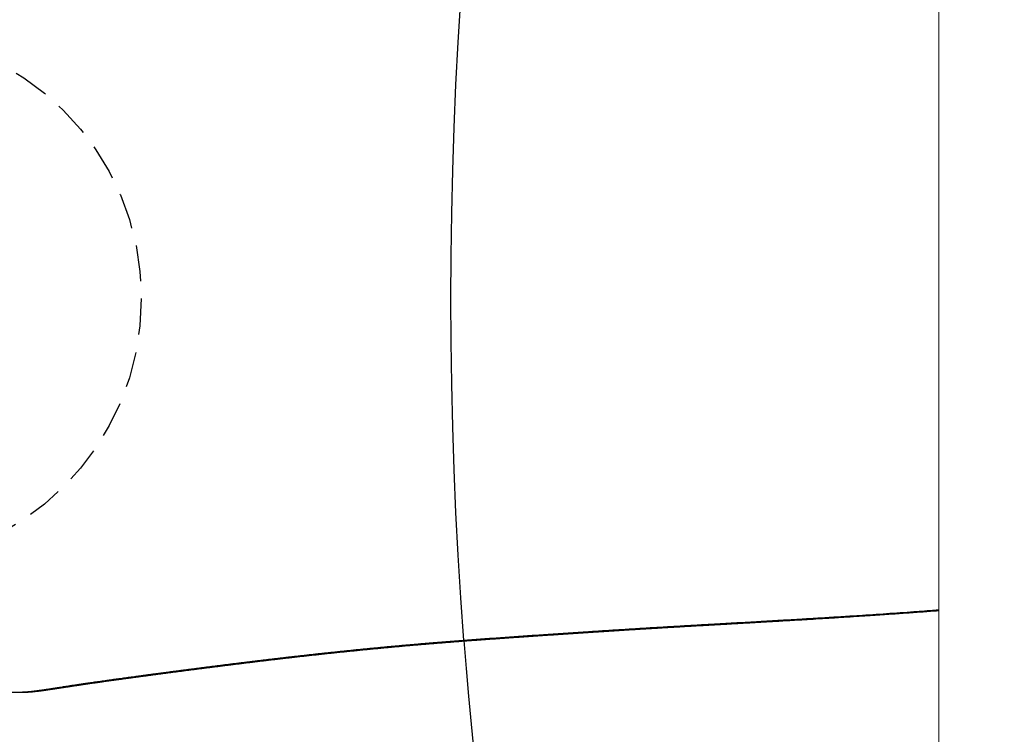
# Model space of a CAD drawing. Header units: millimetres. Extents: x -6792 to 22441, y -13430 to 4653.
# Tile 103 of 256: x -3667.23 to -3660.39, y -8009.56 to -8004.6. Entities that reach past the tile are written whole.
import ezdxf
from ezdxf import colors
from ezdxf.entities.mleader import LeaderData, LeaderLine
from ezdxf.math import Vec2, Vec3

# ---------------------------------------------------------------- set-up
doc = ezdxf.new("R2010")
doc.units = ezdxf.units.MM
doc.linetypes.add('DASHED', pattern=[19.05, 12.7, -6.35])
doc.linetypes.add('HIDDEN', pattern=[0.375, 0.25, -0.125])
doc.layers.add('_A_OPIS', color=253, linetype='Continuous', lineweight=9)
doc.layers.add('drzwi', color=30, linetype='Continuous', lineweight=20)
doc.styles.get("Standard").update_dxf_attribs({"font": 'arial.ttf'})

# ---------------------------------------------------------------- blocks, each defined once
blk = doc.blocks.new('_Dot')
at = {"color": 0, "linetype": 'ByBlock', "lineweight": -2}
blk.add_line((-0.5, 0), (-1, 0), dxfattribs=at)
at = {"color": 0, "linetype": 'ByBlock', "const_width": 0.5}
blk.add_lwpolyline([(-0.25, 0, 1), (0.25, 0, 1)], format="xyb", close=True, dxfattribs=at)

msp = doc.modelspace()

# ---------------------------------------------------------------- linework, layer by layer
for p, q in [((-3664.0452, -8008.9031), (-3664.0595, -8008.9022)), ((-3667.2088, -8009.2676), (-3667.2092, -8009.2676))]:
    msp.add_line(p, q)
at = {"color": 9, "linetype": 'HIDDEN', "true_color": 0xb8b8b8}
msp.add_circle((-3668.2344, -8006.5348), 1.85, dxfattribs=at)
at = {"color": 9, "linetype": 'DASHED', "true_color": 0xb8b8b8, "extrusion": (0, 0, -1)}
msp.add_ellipse((-3644.2344, -8006.5348), major_axis=(0, -25), ratio=0.8, start_param=1.475706, end_param=1.665886, dxfattribs=at)
msp.add_ellipse((-3644.2344, -8006.5348), major_axis=(0, -25), ratio=0.8, start_param=4.807479, end_param=5.303034)
for points, knots in [([(-3660.846, -8008.6971), (-3660.8544, -8008.6977), (-3660.8873, -8008.7002), (-3660.9447, -8008.7046), (-3661.0255, -8008.7106), (-3661.1135, -8008.7169), (-3661.2087, -8008.7235), (-3661.3039, -8008.73), (-3661.4098, -8008.7369), (-3661.5264, -8008.7444), (-3661.6536, -8008.7522), (-3661.773, -8008.7594), (-3661.8847, -8008.766), (-3661.9886, -8008.772), (-3662.0838, -8008.7774), (-3662.1703, -8008.7824), (-3662.2481, -8008.7867), (-3662.3258, -8008.7911), (-3662.3975, -8008.7952), (-3662.4631, -8008.7989), (-3662.5227, -8008.8023), (-3662.5823, -8008.8057), (-3662.6417, -8008.8091), (-3662.7011, -8008.8125), (-3662.7604, -8008.816), (-3662.8196, -8008.8196), (-3662.8787, -8008.8232), (-3662.9376, -8008.8268), (-3662.9958, -8008.8304), (-3663.0533, -8008.8341), (-3663.1101, -8008.8377), (-3663.1667, -8008.8413), (-3663.2232, -8008.845), (-3663.2843, -8008.8489), (-3663.35, -8008.8532), (-3663.4201, -8008.8579), (-3663.4901, -8008.8625), (-3663.5577, -8008.8671), (-3663.6231, -8008.8715), (-3663.6861, -8008.8758), (-3663.7489, -8008.8802), (-3663.8115, -8008.8845), (-3663.8739, -8008.8889), (-3663.936, -8008.8933), (-3663.9979, -8008.8977), (-3664.039, -8008.9007), (-3664.0595, -8008.9022)], [0.4430248, 0.4430248, 0.4430248, 0.4430248, 0.447303, 0.4598652, 0.4724269, 0.4886283, 0.5048299, 0.5210315, 0.537233, 0.558838, 0.580443, 0.602048, 0.6197139, 0.6373797, 0.6550455, 0.6682967, 0.681548, 0.6947972, 0.7080464, 0.7182495, 0.728453, 0.7386566, 0.7488598, 0.7590627, 0.769284, 0.7795061, 0.7897284, 0.7999504, 0.8101717, 0.8200897, 0.8300082, 0.839927, 0.8498456, 0.8597638, 0.8721806, 0.8845981, 0.8970155, 0.9094322, 0.9207436, 0.9320556, 0.9433675, 0.9546789, 0.9660089, 0.9773395, 0.9886701, 1, 1, 1, 1]), ([(-3664.0452, -8008.9042), (-3664.0384, -8008.9037), (-3664.0216, -8008.9025), (-3663.9945, -8008.9006), (-3663.9639, -8008.8984), (-3663.933, -8008.8962), (-3663.9019, -8008.894), (-3663.8706, -8008.8918), (-3663.8392, -8008.8896), (-3663.8075, -8008.8874), (-3663.7756, -8008.8852), (-3663.7436, -8008.8829), (-3663.7114, -8008.8807), (-3663.6789, -8008.8785), (-3663.6463, -8008.8762), (-3663.6135, -8008.874), (-3663.5804, -8008.8718), (-3663.5471, -8008.8695), (-3663.5137, -8008.8673), (-3663.48, -8008.865), (-3663.446, -8008.8628), (-3663.4118, -8008.8605), (-3663.3773, -8008.8582), (-3663.3425, -8008.8559), (-3663.3074, -8008.8536), (-3663.2721, -8008.8513), (-3663.2363, -8008.849), (-3663.2003, -8008.8467), (-3663.164, -8008.8443), (-3663.1276, -8008.842), (-3663.0915, -8008.8397), (-3663.0562, -8008.8374), (-3663.0214, -8008.8352), (-3662.9872, -8008.8331), (-3662.9535, -8008.8309), (-3662.9206, -8008.8289), (-3662.8883, -8008.8269), (-3662.8563, -8008.825), (-3662.8243, -8008.823), (-3662.7921, -8008.8211), (-3662.7597, -8008.8191), (-3662.7273, -8008.8172), (-3662.6946, -8008.8153), (-3662.6617, -8008.8134), (-3662.6279, -8008.8114), (-3662.5931, -8008.8094), (-3662.5571, -8008.8073), (-3662.5202, -8008.8052), (-3662.4823, -8008.8031), (-3662.4432, -8008.8008), (-3662.4029, -8008.7985), (-3662.3612, -8008.7962), (-3662.3182, -8008.7938), (-3662.274, -8008.7912), (-3662.2284, -8008.7887), (-3662.1811, -8008.786), (-3662.1322, -8008.7832), (-3662.0811, -8008.7803), (-3662.0276, -8008.7772), (-3661.9713, -8008.774), (-3661.9114, -8008.7705), (-3661.8468, -8008.7667), (-3661.7755, -8008.7625), (-3661.6953, -8008.7576), (-3661.6037, -8008.752), (-3661.5098, -8008.7462), (-3661.4205, -8008.7405), (-3661.3429, -8008.7354), (-3661.2731, -8008.7307), (-3661.209, -8008.7264), (-3661.1492, -8008.7222), (-3661.0928, -8008.7182), (-3661.0374, -8008.7143), (-3660.9827, -8008.7103), (-3660.9286, -8008.7063), (-3660.8834, -8008.7028), (-3660.8561, -8008.7008), (-3660.846, -8008.7)], [0, 0, 0, 0, 0.0037167, 0.0093128, 0.0149275, 0.0205553, 0.0262325, 0.0319295, 0.0376469, 0.0433855, 0.0491459, 0.0549289, 0.0607353, 0.0665657, 0.0724211, 0.0783023, 0.0842099, 0.090145, 0.0961083, 0.1021008, 0.1081235, 0.1141789, 0.1202839, 0.1264299, 0.1326185, 0.1388512, 0.1451295, 0.1514556, 0.1578218, 0.1642618, 0.1705648, 0.1767402, 0.182798, 0.1887465, 0.1945934, 0.2003777, 0.2058908, 0.2114196, 0.2169639, 0.2225241, 0.2281007, 0.233694, 0.2393044, 0.2449351, 0.2506803, 0.2566995, 0.2628577, 0.2691706, 0.275654, 0.2823265, 0.2892108, 0.2963296, 0.3036559, 0.3111896, 0.3189551, 0.3269813, 0.335304, 0.3439684, 0.3530325, 0.3625736, 0.3726977, 0.383557, 0.3954823, 0.4090463, 0.4243837, 0.4421069, 0.4568984, 0.469886, 0.4816317, 0.4924601, 0.5025818, 0.5121397, 0.521235, 0.530868, 0.540056, 0.5488574, 0.5540108, 0.5540108, 0.5540108, 0.5540108]), ([(-3664.0595, -8008.9022), (-3664.0729, -8008.9032), (-3664.0998, -8008.9052), (-3664.1399, -8008.9082), (-3664.1798, -8008.9112), (-3664.2195, -8008.9143), (-3664.2589, -8008.9174), (-3664.2981, -8008.9205), (-3664.337, -8008.9237), (-3664.3757, -8008.9269), (-3664.4141, -8008.9301), (-3664.4522, -8008.9334), (-3664.4901, -8008.9366), (-3664.5277, -8008.9399), (-3664.565, -8008.9432), (-3664.602, -8008.9466), (-3664.6392, -8008.95), (-3664.6765, -8008.9534), (-3664.7139, -8008.9569), (-3664.751, -8008.9605), (-3664.7877, -8008.964), (-3664.8249, -8008.9676), (-3664.8626, -8008.9714), (-3664.9008, -8008.9752), (-3664.9385, -8008.979), (-3664.9758, -8008.9828), (-3665.0128, -8008.9867), (-3665.0494, -8008.9905), (-3665.0857, -8008.9944), (-3665.1215, -8008.9982), (-3665.1569, -8009.002), (-3665.1921, -8009.0059), (-3665.227, -8009.0098), (-3665.2617, -8009.0136), (-3665.2959, -8009.0175), (-3665.3298, -8009.0213), (-3665.3631, -8009.0252), (-3665.396, -8009.029), (-3665.4285, -8009.0327), (-3665.4606, -8009.0365), (-3665.4922, -8009.0402), (-3665.5235, -8009.044), (-3665.5545, -8009.0477), (-3665.5852, -8009.0514), (-3665.6155, -8009.055), (-3665.6453, -8009.0587), (-3665.6761, -8009.0625), (-3665.7077, -8009.0664), (-3665.7402, -8009.0704), (-3665.7721, -8009.0744), (-3665.8035, -8009.0783), (-3665.8343, -8009.0822), (-3665.8646, -8009.086), (-3665.8943, -8009.0898), (-3665.9236, -8009.0935), (-3665.9524, -8009.0972), (-3665.9808, -8009.1009), (-3666.0087, -8009.1045), (-3666.0363, -8009.108), (-3666.0636, -8009.1116), (-3666.0907, -8009.1151), (-3666.1172, -8009.1186), (-3666.1432, -8009.122), (-3666.1687, -8009.1253), (-3666.1937, -8009.1286), (-3666.2183, -8009.1318), (-3666.2423, -8009.135), (-3666.2659, -8009.1381), (-3666.2911, -8009.1415), (-3666.3176, -8009.145), (-3666.3454, -8009.1487), (-3666.3725, -8009.1523), (-3666.3979, -8009.1557), (-3666.4217, -8009.1589), (-3666.444, -8009.162), (-3666.4658, -8009.1649), (-3666.4871, -8009.1678), (-3666.5079, -8009.1707), (-3666.53, -8009.1737), (-3666.5533, -8009.1769), (-3666.5775, -8009.1802), (-3666.601, -8009.1835), (-3666.6238, -8009.1866), (-3666.6461, -8009.1898), (-3666.6676, -8009.1928), (-3666.6886, -8009.1958), (-3666.709, -8009.1987), (-3666.7288, -8009.2015), (-3666.7471, -8009.2041), (-3666.7642, -8009.2066), (-3666.78, -8009.2089), (-3666.7954, -8009.2112), (-3666.8104, -8009.2134), (-3666.825, -8009.2156), (-3666.8393, -8009.2177), (-3666.8532, -8009.2198), (-3666.8667, -8009.2218), (-3666.882, -8009.2241), (-3666.899, -8009.2267), (-3666.9173, -8009.2295), (-3666.9349, -8009.2322), (-3666.9518, -8009.2348), (-3666.9681, -8009.2374), (-3666.9837, -8009.2398), (-3666.9986, -8009.2421), (-3667.013, -8009.2443), (-3667.0268, -8009.2464), (-3667.04, -8009.2484), (-3667.0526, -8009.2504), (-3667.0648, -8009.2522), (-3667.0764, -8009.2539), (-3667.0877, -8009.2555), (-3667.0986, -8009.2571), (-3667.1092, -8009.2585), (-3667.1193, -8009.2599), (-3667.129, -8009.2611), (-3667.1382, -8009.2623), (-3667.1471, -8009.2633), (-3667.1556, -8009.2642), (-3667.1639, -8009.265), (-3667.1722, -8009.2658), (-3667.1802, -8009.2664), (-3667.1892, -8009.267), (-3667.1989, -8009.2674), (-3667.2055, -8009.2675), (-3667.2088, -8009.2676)], [0, 0, 0, 0, 0.005042, 0.010085, 0.015128, 0.020171, 0.025213, 0.030256, 0.035299, 0.040342, 0.045385, 0.050427, 0.055469, 0.060512, 0.065555, 0.070598, 0.075641, 0.080861, 0.086082, 0.091303, 0.096524, 0.101745, 0.107324, 0.112903, 0.118483, 0.124063, 0.129642, 0.135243, 0.140845, 0.146447, 0.152049, 0.15765, 0.163343, 0.169037, 0.174731, 0.180424, 0.186117, 0.19181, 0.197503, 0.203197, 0.20889, 0.214583, 0.220354, 0.226126, 0.231897, 0.237669, 0.24344, 0.250034, 0.256627, 0.263221, 0.269814, 0.276407, 0.283, 0.289593, 0.296186, 0.302832, 0.309478, 0.316124, 0.322769, 0.32959, 0.336411, 0.343232, 0.350054, 0.356874, 0.363694, 0.370515, 0.377336, 0.384156, 0.390977, 0.399572, 0.408167, 0.416763, 0.425358, 0.432951, 0.440545, 0.448138, 0.455736, 0.463333, 0.470931, 0.480459, 0.489988, 0.499517, 0.509046, 0.518575, 0.528119, 0.537663, 0.547208, 0.556752, 0.566296, 0.57459, 0.582884, 0.591178, 0.599474, 0.60777, 0.616066, 0.624348, 0.63263, 0.640912, 0.653338, 0.665764, 0.678196, 0.690629, 0.703064, 0.715499, 0.727922, 0.740344, 0.752769, 0.765193, 0.777621, 0.79005, 0.802479, 0.814908, 0.827734, 0.84056, 0.853387, 0.866213, 0.879042, 0.891871, 0.904701, 0.917531, 0.931434, 0.945337, 0.95924, 0.980096, 1, 1, 1, 1]), ([(-3667.2086, -8009.2676), (-3667.2084, -8009.2676), (-3667.2047, -8009.2676), (-3667.1976, -8009.2674), (-3667.1871, -8009.2671), (-3667.1762, -8009.2665), (-3667.1652, -8009.2658), (-3667.1545, -8009.265), (-3667.1445, -8009.2641), (-3667.1353, -8009.2632), (-3667.126, -8009.2623), (-3667.117, -8009.2613), (-3667.1079, -8009.2602), (-3667.099, -8009.2591), (-3667.09, -8009.258), (-3667.0812, -8009.2568), (-3667.0725, -8009.2557), (-3667.064, -8009.2545), (-3667.0556, -8009.2533), (-3667.0472, -8009.2521), (-3667.0389, -8009.2509), (-3667.0306, -8009.2497), (-3667.0222, -8009.2485), (-3667.0139, -8009.2473), (-3667.0055, -8009.246), (-3666.9972, -8009.2448), (-3666.9888, -8009.2435), (-3666.9803, -8009.2422), (-3666.9718, -8009.2409), (-3666.9633, -8009.2396), (-3666.9547, -8009.2383), (-3666.9461, -8009.237), (-3666.9374, -8009.2357), (-3666.9286, -8009.2344), (-3666.9197, -8009.233), (-3666.9108, -8009.2316), (-3666.9017, -8009.2303), (-3666.8926, -8009.2289), (-3666.8834, -8009.2275), (-3666.8742, -8009.2261), (-3666.8649, -8009.2247), (-3666.8555, -8009.2233), (-3666.846, -8009.2218), (-3666.8365, -8009.2204), (-3666.8269, -8009.219), (-3666.8172, -8009.2175), (-3666.8074, -8009.2161), (-3666.7975, -8009.2146), (-3666.7875, -8009.2131), (-3666.7774, -8009.2117), (-3666.7672, -8009.2102), (-3666.757, -8009.2087), (-3666.7466, -8009.2072), (-3666.7361, -8009.2056), (-3666.7256, -8009.2041), (-3666.7151, -8009.2026), (-3666.7045, -8009.2011), (-3666.6939, -8009.1996), (-3666.6831, -8009.198), (-3666.6723, -8009.1965), (-3666.6614, -8009.195), (-3666.6503, -8009.1934), (-3666.6392, -8009.1918), (-3666.628, -8009.1903), (-3666.6167, -8009.1887), (-3666.6053, -8009.1871), (-3666.5938, -8009.1855), (-3666.5822, -8009.1839), (-3666.5706, -8009.1823), (-3666.5588, -8009.1806), (-3666.5469, -8009.179), (-3666.5349, -8009.1774), (-3666.5228, -8009.1757), (-3666.5106, -8009.174), (-3666.4983, -8009.1724), (-3666.486, -8009.1707), (-3666.4736, -8009.169), (-3666.4611, -8009.1673), (-3666.4485, -8009.1656), (-3666.4358, -8009.1639), (-3666.423, -8009.1621), (-3666.4102, -8009.1604), (-3666.3972, -8009.1587), (-3666.3842, -8009.1569), (-3666.371, -8009.1552), (-3666.3579, -8009.1534), (-3666.3446, -8009.1516), (-3666.3313, -8009.1498), (-3666.3179, -8009.1481), (-3666.3044, -8009.1463), (-3666.2908, -8009.1445), (-3666.2772, -8009.1427), (-3666.2634, -8009.1408), (-3666.2496, -8009.139), (-3666.2357, -8009.1372), (-3666.2217, -8009.1353), (-3666.2077, -8009.1335), (-3666.1936, -8009.1316), (-3666.1794, -8009.1298), (-3666.1649, -8009.1279), (-3666.1504, -8009.126), (-3666.1358, -8009.124), (-3666.1212, -8009.1221), (-3666.1064, -8009.1202), (-3666.0917, -8009.1183), (-3666.0768, -8009.1164), (-3666.0619, -8009.1144), (-3666.0469, -8009.1125), (-3666.0319, -8009.1105), (-3666.0168, -8009.1086), (-3666.0016, -8009.1066), (-3665.9863, -8009.1046), (-3665.971, -8009.1027), (-3665.9555, -8009.1007), (-3665.94, -8009.0987), (-3665.9244, -8009.0967), (-3665.9088, -8009.0947), (-3665.893, -8009.0927), (-3665.8772, -8009.0907), (-3665.8613, -8009.0887), (-3665.8453, -8009.0867), (-3665.8292, -8009.0846), (-3665.813, -8009.0826), (-3665.7967, -8009.0806), (-3665.7803, -8009.0785), (-3665.7638, -8009.0765), (-3665.7474, -8009.0744), (-3665.7308, -8009.0723), (-3665.7142, -8009.0703), (-3665.6975, -8009.0682), (-3665.6807, -8009.0662), (-3665.6639, -8009.0641), (-3665.647, -8009.062), (-3665.63, -8009.06), (-3665.613, -8009.0579), (-3665.5958, -8009.0558), (-3665.5786, -8009.0537), (-3665.5613, -8009.0516), (-3665.544, -8009.0496), (-3665.5265, -8009.0475), (-3665.509, -8009.0454), (-3665.4914, -8009.0433), (-3665.4737, -8009.0412), (-3665.456, -8009.0391), (-3665.4381, -8009.037), (-3665.4202, -8009.0349), (-3665.4022, -8009.0328), (-3665.3842, -8009.0307), (-3665.366, -8009.0286), (-3665.3478, -8009.0266), (-3665.3295, -8009.0245), (-3665.3111, -8009.0224), (-3665.2927, -8009.0203), (-3665.2741, -8009.0182), (-3665.2555, -8009.0161), (-3665.2368, -8009.014), (-3665.218, -8009.0119), (-3665.1992, -8009.0098), (-3665.1802, -8009.0077), (-3665.1612, -8009.0057), (-3665.142, -8009.0036), (-3665.1228, -8009.0015), (-3665.1036, -8008.9994), (-3665.0842, -8008.9974), (-3665.0648, -8008.9953), (-3665.0452, -8008.9932), (-3665.0256, -8008.9912), (-3665.006, -8008.9891), (-3664.9862, -8008.9871), (-3664.9663, -8008.985), (-3664.9464, -8008.983), (-3664.9264, -8008.9809), (-3664.9063, -8008.9789), (-3664.8861, -8008.9769), (-3664.8658, -8008.9748), (-3664.8455, -8008.9728), (-3664.825, -8008.9708), (-3664.8045, -8008.9688), (-3664.7839, -8008.9668), (-3664.7632, -8008.9648), (-3664.7423, -8008.9628), (-3664.7214, -8008.9608), (-3664.7005, -8008.9588), (-3664.6794, -8008.9568), (-3664.6582, -8008.9549), (-3664.6369, -8008.9529), (-3664.6155, -8008.9509), (-3664.5941, -8008.949), (-3664.5725, -8008.947), (-3664.5509, -8008.9451), (-3664.5292, -8008.9432), (-3664.5074, -8008.9413), (-3664.4855, -8008.9394), (-3664.4634, -8008.9374), (-3664.4413, -8008.9355), (-3664.419, -8008.9336), (-3664.3967, -8008.9318), (-3664.3743, -8008.9299), (-3664.3518, -8008.928), (-3664.3293, -8008.9262), (-3664.3067, -8008.9243), (-3664.2839, -8008.9225), (-3664.261, -8008.9207), (-3664.2379, -8008.9188), (-3664.2147, -8008.917), (-3664.1914, -8008.9152), (-3664.168, -8008.9134), (-3664.1452, -8008.9116), (-3664.1233, -8008.91), (-3664.1018, -8008.9084), (-3664.082, -8008.9069), (-3664.0634, -8008.9056), (-3664.0517, -8008.9047), (-3664.0456, -8008.9043), (-3664.0451, -8008.9042)], [0, 0, 0, 0, 0.000897, 0.014392, 0.028259, 0.042658, 0.057335, 0.071796, 0.084135, 0.095797, 0.106851, 0.118564, 0.128903, 0.139852, 0.150279, 0.16025, 0.169835, 0.179089, 0.188056, 0.196771, 0.205262, 0.213555, 0.22166, 0.22964, 0.237452, 0.24511, 0.252628, 0.260016, 0.267284, 0.274441, 0.281494, 0.28845, 0.295315, 0.302095, 0.308794, 0.315416, 0.32203, 0.328524, 0.334936, 0.341269, 0.347528, 0.353717, 0.35984, 0.365899, 0.371898, 0.377839, 0.383725, 0.389558, 0.39534, 0.401075, 0.406762, 0.412405, 0.418004, 0.423618, 0.429062, 0.434454, 0.439796, 0.445092, 0.450342, 0.455549, 0.460714, 0.465839, 0.470925, 0.475973, 0.480986, 0.485964, 0.490908, 0.49582, 0.500701, 0.505551, 0.510372, 0.515165, 0.519931, 0.524654, 0.529349, 0.534008, 0.538633, 0.543224, 0.547784, 0.552312, 0.556812, 0.561283, 0.565726, 0.570144, 0.574534, 0.578879, 0.58319, 0.587475, 0.591733, 0.595965, 0.60017, 0.60435, 0.608503, 0.612631, 0.616733, 0.620811, 0.624863, 0.628816, 0.632873, 0.6369, 0.640897, 0.644865, 0.648806, 0.652719, 0.656607, 0.660469, 0.664307, 0.668122, 0.671913, 0.675683, 0.679431, 0.683158, 0.686865, 0.690552, 0.694221, 0.697871, 0.701504, 0.70512, 0.708719, 0.712302, 0.715869, 0.719422, 0.72296, 0.726484, 0.730023, 0.733512, 0.736982, 0.740435, 0.743872, 0.747294, 0.7507, 0.754091, 0.75746, 0.760819, 0.764168, 0.767504, 0.770826, 0.774132, 0.777422, 0.780694, 0.783961, 0.787221, 0.790468, 0.793703, 0.796926, 0.800138, 0.803338, 0.806527, 0.809706, 0.812875, 0.816033, 0.819181, 0.82232, 0.82545, 0.828571, 0.831684, 0.83479, 0.837892, 0.840985, 0.84407, 0.847147, 0.850216, 0.853277, 0.856332, 0.859379, 0.862419, 0.865453, 0.868481, 0.871504, 0.87452, 0.877531, 0.880538, 0.883539, 0.886536, 0.889529, 0.892518, 0.895503, 0.898484, 0.901463, 0.904439, 0.907412, 0.910382, 0.913351, 0.916318, 0.919283, 0.922247, 0.92521, 0.928172, 0.931133, 0.934095, 0.937043, 0.939995, 0.942952, 0.945913, 0.948876, 0.95184, 0.954801, 0.957758, 0.960716, 0.963662, 0.966616, 0.969577, 0.972545, 0.975521, 0.978504, 0.981496, 0.984497, 0.98746, 0.990212, 0.992827, 0.995596, 0.997715, 0.99984, 1, 1, 1, 1]), ([(-3668.0676, -8009.253), (-3668.0675, -8009.2531), (-3668.067, -8009.2531), (-3668.066, -8009.2531), (-3668.0645, -8009.2532), (-3668.0628, -8009.2533), (-3668.061, -8009.2534), (-3668.0593, -8009.2534), (-3668.0578, -8009.2535), (-3668.0564, -8009.2536), (-3668.055, -8009.2536), (-3668.0535, -8009.2537), (-3668.0522, -8009.2538), (-3668.0509, -8009.2538), (-3668.0496, -8009.2539), (-3668.048, -8009.254), (-3668.0463, -8009.254), (-3668.0444, -8009.2541), (-3668.0424, -8009.2542), (-3668.0405, -8009.2543), (-3668.0387, -8009.2544), (-3668.037, -8009.2545), (-3668.0355, -8009.2545), (-3668.0341, -8009.2546), (-3668.0327, -8009.2547), (-3668.0311, -8009.2547), (-3668.0292, -8009.2548), (-3668.0271, -8009.2549), (-3668.0249, -8009.255), (-3668.0227, -8009.2551), (-3668.0207, -8009.2552), (-3668.0189, -8009.2553), (-3668.0174, -8009.2553), (-3668.0161, -8009.2554), (-3668.0148, -8009.2555), (-3668.0134, -8009.2555), (-3668.0119, -8009.2556), (-3668.0102, -8009.2557), (-3668.0082, -8009.2557), (-3668.006, -8009.2558), (-3668.0037, -8009.2559), (-3668.0015, -8009.256), (-3667.9997, -8009.2561), (-3667.9983, -8009.2562), (-3667.9971, -8009.2562), (-3667.996, -8009.2563), (-3667.9949, -8009.2563), (-3667.9938, -8009.2563), (-3667.9926, -8009.2564), (-3667.9914, -8009.2564), (-3667.99, -8009.2565), (-3667.9885, -8009.2566), (-3667.9868, -8009.2566), (-3667.9849, -8009.2567), (-3667.983, -8009.2568), (-3667.9812, -8009.2569), (-3667.9797, -8009.2569), (-3667.9783, -8009.257), (-3667.977, -8009.257), (-3667.9757, -8009.2571), (-3667.9744, -8009.2571), (-3667.9729, -8009.2572), (-3667.9711, -8009.2573), (-3667.9691, -8009.2573), (-3667.967, -8009.2574), (-3667.9649, -8009.2575), (-3667.963, -8009.2576), (-3667.9613, -8009.2576), (-3667.9598, -8009.2577), (-3667.9583, -8009.2578), (-3667.957, -8009.2578), (-3667.9556, -8009.2579), (-3667.9541, -8009.2579), (-3667.9523, -8009.258), (-3667.9503, -8009.2581), (-3667.9481, -8009.2582), (-3667.9458, -8009.2582), (-3667.9436, -8009.2583), (-3667.9415, -8009.2584), (-3667.9397, -8009.2585), (-3667.9382, -8009.2585), (-3667.9368, -8009.2586), (-3667.9354, -8009.2586), (-3667.9341, -8009.2587), (-3667.9326, -8009.2587), (-3667.9309, -8009.2588), (-3667.9291, -8009.2589), (-3667.9272, -8009.2589), (-3667.9253, -8009.259), (-3667.9234, -8009.2591), (-3667.9217, -8009.2591), (-3667.9203, -8009.2592), (-3667.9189, -8009.2592), (-3667.9177, -8009.2593), (-3667.9165, -8009.2593), (-3667.9153, -8009.2594), (-3667.914, -8009.2594), (-3667.9125, -8009.2594), (-3667.9108, -8009.2595), (-3667.9089, -8009.2596), (-3667.9067, -8009.2596), (-3667.9045, -8009.2597), (-3667.9023, -8009.2598), (-3667.9003, -8009.2599), (-3667.8985, -8009.2599), (-3667.8969, -8009.26), (-3667.8954, -8009.26), (-3667.8939, -8009.2601), (-3667.8922, -8009.2601), (-3667.8905, -8009.2602), (-3667.8886, -8009.2603), (-3667.8863, -8009.2603), (-3667.8839, -8009.2604), (-3667.8815, -8009.2605), (-3667.8794, -8009.2606), (-3667.8777, -8009.2606), (-3667.8764, -8009.2607), (-3667.8752, -8009.2607), (-3667.8739, -8009.2607), (-3667.8727, -8009.2608), (-3667.8714, -8009.2608), (-3667.8699, -8009.2609), (-3667.8682, -8009.2609), (-3667.8663, -8009.261), (-3667.8642, -8009.261), (-3667.8621, -8009.2611), (-3667.8601, -8009.2612), (-3667.8581, -8009.2612), (-3667.8562, -8009.2613), (-3667.8546, -8009.2613), (-3667.8532, -8009.2614), (-3667.8519, -8009.2614), (-3667.8507, -8009.2615), (-3667.8494, -8009.2615), (-3667.8481, -8009.2615), (-3667.8466, -8009.2616), (-3667.845, -8009.2616), (-3667.8432, -8009.2617), (-3667.8412, -8009.2617), (-3667.839, -8009.2618), (-3667.8368, -8009.2619), (-3667.8346, -8009.2619), (-3667.8327, -8009.262), (-3667.8308, -8009.262), (-3667.8289, -8009.2621), (-3667.827, -8009.2622), (-3667.8247, -8009.2622), (-3667.8225, -8009.2623), (-3667.8204, -8009.2623), (-3667.8184, -8009.2624), (-3667.8164, -8009.2625), (-3667.8145, -8009.2625), (-3667.8127, -8009.2626), (-3667.8113, -8009.2626), (-3667.8101, -8009.2626), (-3667.809, -8009.2627), (-3667.8079, -8009.2627), (-3667.8067, -8009.2627), (-3667.8055, -8009.2627), (-3667.8042, -8009.2628), (-3667.8029, -8009.2628), (-3667.8013, -8009.2629), (-3667.7994, -8009.2629), (-3667.7974, -8009.263), (-3667.7952, -8009.263), (-3667.793, -8009.2631), (-3667.7909, -8009.2631), (-3667.789, -8009.2632), (-3667.7874, -8009.2632), (-3667.7861, -8009.2633), (-3667.7849, -8009.2633), (-3667.784, -8009.2633), (-3667.783, -8009.2633), (-3667.782, -8009.2634), (-3667.7811, -8009.2634), (-3667.7801, -8009.2634), (-3667.779, -8009.2634), (-3667.7777, -8009.2635), (-3667.776, -8009.2635), (-3667.7739, -8009.2636), (-3667.7717, -8009.2636), (-3667.7694, -8009.2637), (-3667.7672, -8009.2637), (-3667.7652, -8009.2638), (-3667.7633, -8009.2638), (-3667.7616, -8009.2639), (-3667.7601, -8009.2639), (-3667.7586, -8009.2639), (-3667.7572, -8009.264), (-3667.7556, -8009.264), (-3667.7539, -8009.264), (-3667.752, -8009.2641), (-3667.7498, -8009.2641), (-3667.7475, -8009.2642), (-3667.7451, -8009.2642), (-3667.7428, -8009.2643), (-3667.7407, -8009.2643), (-3667.7385, -8009.2644), (-3667.7366, -8009.2644), (-3667.7348, -8009.2645), (-3667.7332, -8009.2645), (-3667.7317, -8009.2645), (-3667.7301, -8009.2646), (-3667.7284, -8009.2646), (-3667.7265, -8009.2646), (-3667.7244, -8009.2647), (-3667.7222, -8009.2647), (-3667.72, -8009.2648), (-3667.7177, -8009.2648), (-3667.7155, -8009.2649), (-3667.7132, -8009.2649), (-3667.7111, -8009.265), (-3667.7091, -8009.265), (-3667.707, -8009.265), (-3667.705, -8009.2651), (-3667.703, -8009.2651), (-3667.701, -8009.2652), (-3667.6987, -8009.2652), (-3667.6963, -8009.2653), (-3667.694, -8009.2653), (-3667.6917, -8009.2653), (-3667.6895, -8009.2654), (-3667.6874, -8009.2654), (-3667.6854, -8009.2655), (-3667.6835, -8009.2655), (-3667.6815, -8009.2655), (-3667.6796, -8009.2656), (-3667.6774, -8009.2656), (-3667.675, -8009.2657), (-3667.6722, -8009.2657), (-3667.6694, -8009.2657), (-3667.6667, -8009.2658), (-3667.6643, -8009.2658), (-3667.662, -8009.2659), (-3667.6601, -8009.2659), (-3667.6584, -8009.2659), (-3667.6568, -8009.266), (-3667.6552, -8009.266), (-3667.6538, -8009.266), (-3667.6526, -8009.266), (-3667.6514, -8009.2661), (-3667.6501, -8009.2661), (-3667.6485, -8009.2661), (-3667.6467, -8009.2661), (-3667.6448, -8009.2662), (-3667.6427, -8009.2662), (-3667.6404, -8009.2662), (-3667.6381, -8009.2663), (-3667.636, -8009.2663), (-3667.6343, -8009.2663), (-3667.6327, -8009.2663), (-3667.6313, -8009.2664), (-3667.6299, -8009.2664), (-3667.6286, -8009.2664), (-3667.6271, -8009.2664), (-3667.6256, -8009.2665), (-3667.6238, -8009.2665), (-3667.6216, -8009.2665), (-3667.6192, -8009.2665), (-3667.6166, -8009.2666), (-3667.6141, -8009.2666), (-3667.6118, -8009.2666), (-3667.6099, -8009.2667), (-3667.6083, -8009.2667), (-3667.6069, -8009.2667), (-3667.6057, -8009.2667), (-3667.6044, -8009.2667), (-3667.6029, -8009.2668), (-3667.6012, -8009.2668), (-3667.5995, -8009.2668), (-3667.5977, -8009.2668), (-3667.5958, -8009.2669), (-3667.5937, -8009.2669), (-3667.5914, -8009.2669), (-3667.5889, -8009.2669), (-3667.5864, -8009.267), (-3667.5839, -8009.267), (-3667.5814, -8009.267), (-3667.579, -8009.2671), (-3667.5767, -8009.2671), (-3667.5747, -8009.2671), (-3667.5728, -8009.2671), (-3667.5711, -8009.2672), (-3667.5697, -8009.2672), (-3667.5684, -8009.2672), (-3667.567, -8009.2672), (-3667.5653, -8009.2672), (-3667.5632, -8009.2672), (-3667.5609, -8009.2673), (-3667.5585, -8009.2673), (-3667.5561, -8009.2673), (-3667.5538, -8009.2673), (-3667.5516, -8009.2674), (-3667.5498, -8009.2674), (-3667.5482, -8009.2674), (-3667.5469, -8009.2674), (-3667.5456, -8009.2674), (-3667.5444, -8009.2674), (-3667.543, -8009.2674), (-3667.5414, -8009.2675), (-3667.5396, -8009.2675), (-3667.5375, -8009.2675), (-3667.5352, -8009.2675), (-3667.5327, -8009.2675), (-3667.5299, -8009.2676), (-3667.527, -8009.2676), (-3667.5242, -8009.2676), (-3667.5215, -8009.2676), (-3667.5191, -8009.2677), (-3667.5169, -8009.2677), (-3667.5149, -8009.2677), (-3667.5131, -8009.2677), (-3667.5114, -8009.2677), (-3667.5097, -8009.2677), (-3667.5078, -8009.2677), (-3667.5058, -8009.2678), (-3667.5035, -8009.2678), (-3667.5009, -8009.2678), (-3667.498, -8009.2678), (-3667.4951, -8009.2678), (-3667.4922, -8009.2679), (-3667.4894, -8009.2679), (-3667.487, -8009.2679), (-3667.4847, -8009.2679), (-3667.4827, -8009.2679), (-3667.4808, -8009.2679), (-3667.4791, -8009.2679), (-3667.4773, -8009.2679), (-3667.4756, -8009.268), (-3667.474, -8009.268), (-3667.4723, -8009.268), (-3667.4703, -8009.268), (-3667.4682, -8009.268), (-3667.4657, -8009.268), (-3667.4629, -8009.268), (-3667.46, -8009.268), (-3667.4571, -8009.2681), (-3667.4545, -8009.2681), (-3667.4522, -8009.2681), (-3667.45, -8009.2681), (-3667.4482, -8009.2681), (-3667.4465, -8009.2681), (-3667.4449, -8009.2681), (-3667.4433, -8009.2681), (-3667.4417, -8009.2681), (-3667.44, -8009.2681), (-3667.438, -8009.2681), (-3667.4358, -8009.2681), (-3667.4331, -8009.2681), (-3667.4301, -8009.2682), (-3667.4268, -8009.2682), (-3667.4236, -8009.2682), (-3667.4206, -8009.2682), (-3667.418, -8009.2682), (-3667.4157, -8009.2682), (-3667.4137, -8009.2682), (-3667.4118, -8009.2682), (-3667.41, -8009.2682), (-3667.4082, -8009.2682), (-3667.4063, -8009.2682), (-3667.4042, -8009.2682), (-3667.4019, -8009.2682), (-3667.3993, -8009.2682), (-3667.3965, -8009.2682), (-3667.3935, -8009.2682), (-3667.3905, -8009.2682), (-3667.3876, -8009.2682), (-3667.3848, -8009.2682), (-3667.3823, -8009.2682), (-3667.3798, -8009.2682), (-3667.3772, -8009.2682), (-3667.3746, -8009.2682), (-3667.3719, -8009.2682), (-3667.3691, -8009.2682), (-3667.366, -8009.2682), (-3667.3627, -8009.2682), (-3667.3591, -8009.2682), (-3667.3554, -8009.2682), (-3667.3519, -8009.2682), (-3667.3486, -8009.2682), (-3667.3456, -8009.2682), (-3667.3428, -8009.2682), (-3667.3402, -8009.2682), (-3667.3378, -8009.2682), (-3667.3356, -8009.2682), (-3667.3335, -8009.2682), (-3667.3313, -8009.2682), (-3667.3291, -8009.2682), (-3667.3266, -8009.2682), (-3667.3238, -8009.2682), (-3667.3207, -8009.2682), (-3667.3175, -8009.2682), (-3667.3141, -8009.2682), (-3667.3107, -8009.2682), (-3667.3076, -8009.2681), (-3667.3049, -8009.2681), (-3667.3029, -8009.2681), (-3667.301, -8009.2681), (-3667.2994, -8009.2681), (-3667.2976, -8009.2681), (-3667.2957, -8009.2681), (-3667.2937, -8009.2681), (-3667.2916, -8009.2681), (-3667.2894, -8009.2681), (-3667.287, -8009.2681), (-3667.2843, -8009.2681), (-3667.2805, -8009.268), (-3667.2757, -8009.268), (-3667.2699, -8009.268), (-3667.2647, -8009.268), (-3667.2602, -8009.2679), (-3667.2565, -8009.2679), (-3667.2531, -8009.2679), (-3667.2501, -8009.2679), (-3667.2473, -8009.2679), (-3667.2448, -8009.2678), (-3667.242, -8009.2678), (-3667.2387, -8009.2678), (-3667.2349, -8009.2678), (-3667.2306, -8009.2677), (-3667.2263, -8009.2677), (-3667.2222, -8009.2677), (-3667.2185, -8009.2677), (-3667.2151, -8009.2676), (-3667.212, -8009.2676), (-3667.2101, -8009.2676), (-3667.2092, -8009.2676)], [0, 0, 0, 0, 0.000152, 0.001738, 0.003576, 0.005666, 0.007918, 0.00995, 0.011718, 0.013224, 0.015073, 0.016792, 0.018381, 0.019883, 0.021398, 0.023208, 0.025315, 0.027713, 0.030083, 0.032236, 0.034497, 0.036532, 0.038367, 0.040001, 0.041569, 0.043442, 0.045661, 0.048226, 0.05092, 0.053547, 0.056073, 0.058129, 0.059941, 0.061508, 0.062923, 0.064514, 0.066308, 0.068307, 0.070736, 0.073389, 0.076249, 0.078895, 0.081142, 0.082711, 0.084022, 0.085305, 0.086622, 0.087973, 0.089358, 0.090788, 0.092416, 0.094242, 0.096266, 0.098439, 0.100952, 0.103103, 0.104892, 0.106433, 0.107972, 0.109489, 0.111017, 0.112811, 0.115009, 0.117311, 0.119904, 0.122388, 0.124644, 0.126679, 0.128538, 0.130228, 0.13175, 0.133343, 0.135164, 0.137275, 0.139677, 0.1423, 0.144999, 0.147776, 0.150272, 0.152407, 0.154212, 0.155774, 0.157369, 0.159006, 0.160692, 0.162616, 0.164861, 0.167089, 0.169508, 0.171747, 0.17374, 0.175484, 0.176999, 0.178446, 0.179868, 0.181329, 0.182788, 0.184495, 0.186511, 0.188837, 0.191423, 0.194109, 0.196725, 0.199178, 0.201343, 0.20322, 0.204818, 0.206658, 0.20859, 0.210615, 0.212878, 0.215501, 0.218487, 0.221519, 0.224132, 0.225888, 0.227404, 0.228872, 0.230338, 0.231826, 0.233338, 0.235075, 0.23708, 0.239351, 0.241808, 0.244292, 0.246771, 0.249173, 0.25136, 0.253272, 0.25491, 0.256375, 0.257859, 0.259367, 0.2609, 0.262551, 0.264461, 0.266631, 0.269061, 0.271515, 0.274401, 0.276915, 0.279135, 0.281384, 0.283507, 0.285739, 0.288394, 0.291471, 0.293613, 0.295927, 0.298407, 0.300749, 0.302771, 0.304473, 0.305854, 0.306991, 0.308408, 0.309834, 0.311271, 0.312717, 0.314335, 0.316156, 0.318315, 0.320809, 0.323423, 0.325999, 0.328474, 0.330699, 0.332623, 0.334245, 0.335452, 0.336602, 0.337749, 0.338892, 0.340032, 0.341168, 0.342344, 0.343812, 0.345852, 0.34831, 0.351141, 0.353866, 0.35647, 0.358824, 0.360953, 0.362985, 0.36476, 0.36644, 0.368164, 0.369931, 0.371892, 0.374145, 0.37672, 0.379603, 0.382414, 0.384977, 0.387677, 0.390132, 0.392429, 0.394572, 0.396302, 0.398103, 0.399976, 0.401971, 0.404214, 0.406663, 0.409347, 0.411955, 0.414337, 0.417242, 0.419852, 0.422308, 0.424631, 0.427032, 0.429568, 0.431702, 0.434105, 0.436783, 0.439698, 0.442463, 0.444979, 0.447674, 0.450156, 0.452488, 0.454694, 0.456947, 0.459238, 0.461684, 0.464524, 0.467778, 0.471245, 0.474425, 0.477309, 0.479887, 0.482153, 0.484091, 0.485962, 0.487835, 0.489709, 0.490801, 0.492111, 0.493684, 0.495522, 0.497624, 0.499948, 0.502219, 0.505177, 0.507911, 0.510295, 0.512314, 0.514088, 0.515695, 0.517301, 0.518908, 0.520514, 0.522268, 0.52435, 0.526855, 0.529767, 0.532845, 0.536016, 0.53857, 0.540789, 0.542671, 0.544217, 0.545506, 0.54678, 0.548781, 0.550785, 0.552842, 0.554821, 0.55703, 0.559468, 0.562132, 0.565022, 0.568099, 0.57101, 0.573675, 0.576681, 0.579354, 0.581706, 0.583881, 0.586064, 0.587479, 0.588898, 0.590496, 0.592482, 0.594855, 0.597562, 0.600409, 0.603231, 0.606004, 0.608531, 0.610685, 0.612468, 0.613931, 0.615355, 0.616779, 0.618203, 0.620197, 0.622313, 0.624701, 0.627364, 0.630321, 0.633519, 0.63696, 0.640262, 0.64334, 0.646223, 0.648774, 0.650988, 0.653006, 0.655025, 0.657009, 0.659013, 0.66131, 0.663994, 0.667097, 0.670392, 0.673855, 0.677326, 0.680484, 0.683321, 0.685883, 0.688201, 0.690295, 0.692341, 0.694388, 0.696436, 0.698119, 0.700073, 0.702308, 0.704817, 0.707451, 0.710901, 0.714438, 0.717759, 0.72074, 0.723401, 0.725836, 0.728058, 0.72988, 0.731699, 0.733519, 0.73534, 0.73725, 0.739483, 0.742053, 0.74491, 0.748646, 0.752514, 0.75627, 0.759686, 0.762766, 0.765285, 0.767546, 0.76965, 0.771754, 0.773859, 0.775944, 0.778284, 0.780953, 0.783932, 0.787179, 0.790621, 0.794136, 0.797494, 0.800688, 0.803605, 0.80617, 0.80928, 0.812308, 0.815316, 0.818495, 0.822006, 0.825794, 0.829925, 0.834183, 0.83844, 0.842028, 0.845441, 0.848651, 0.85162, 0.854326, 0.856865, 0.859258, 0.861652, 0.864136, 0.866968, 0.870163, 0.873647, 0.877387, 0.881303, 0.885215, 0.889085, 0.891812, 0.89417, 0.896169, 0.898033, 0.899843, 0.902176, 0.904456, 0.906824, 0.909292, 0.911918, 0.914947, 0.91839, 0.924927, 0.931475, 0.938007, 0.942595, 0.946774, 0.950576, 0.954148, 0.956956, 0.95978, 0.96287, 0.966308, 0.970981, 0.975853, 0.980762, 0.98567, 0.989526, 0.993381, 0.996961, 1, 1, 1, 1])]:
    msp.add_open_spline(points, degree=3, knots=knots)
at = {"layer": 'drzwi', "color": 3}
msp.add_lwpolyline([(-3911.0876, -7907.1628), (-3660.846, -7907.1628), (-3660.846, -8194.2747), (-3911.0876, -8194.2747)], close=True, dxfattribs=at)

# ---------------------------------------------------------------- leaders
at = {"layer": '_A_OPIS', "linetype": 'ByBlock'}
ml = msp.add_multileader_mtext('Standard', dxfattribs=at)
ml.set_content('COKOLIKI PRZYŚCIENNE O WYS. OK. 7-8 CM\\PZ PŁYTEK FORMATU 60X120CM CIĘTYCH\\PWZDŁUŻ NA 7-8 NP. OPTIMUM GRAND\\PCOLOURS GRAPHITE MAT FUGA 2 MM\\PO KOLORZE ZBLIŻONYM DO\\PPŁYTKI (GRAFIT)', color=256)
ml.set_leader_properties(color=256, linetype='ByLayer', lineweight=-1)
ml.set_arrow_properties(name='DOT')
ml.build(insert=Vec2(0, 0))
ml.multileader.update_dxf_attribs({"text_left_attachment_type": 6, "text_right_attachment_type": 5, "dogleg_length": 3, "arrow_head_size": 6})
ctx = ml.context
ctx.base_point, ctx.char_height, ctx.arrow_head_size, ctx.plane_origin, ctx.plane_x_axis, ctx.plane_y_axis = Vec3(-3480.9989, -8148.0368), 5, 6, Vec3(-4028.3685, -7988.9643), Vec3(0.00063, 1), Vec3(-1, 0.00063)
ctx.left_attachment, ctx.right_attachment = 6, 5
notes = []
notes.append((ctx, [(0, (1, 1, 0), (-3535.2816, -7989.2717), (-0.00063, -1), 5.014, [(0, [(-3444.6086, -7989.3318)], 0, [])])]))
ctx.mtext.insert, ctx.mtext.text_direction, ctx.mtext.rotation, ctx.mtext.line_spacing_factor, ctx.mtext.flow_direction = Vec3(-3474.4334, -7996.324), Vec3(-0.00063, -1), 4.711759, 1.2, 5
for ctx, leaders in notes:
    for number, flags, end, landing, length, lines in leaders:
        leader = LeaderData()
        leader.index, (leader.has_last_leader_line, leader.has_dogleg_vector, leader.attachment_direction) = number, flags
        leader.last_leader_point, leader.dogleg_vector, leader.dogleg_length = Vec3(end), Vec3(landing), length
        for number, points, colour, breaks in lines:
            line = LeaderLine()
            line.index, line.vertices, line.color, line.breaks = number, Vec3.list(points), colors.encode_raw_color(colour), breaks
            leader.lines.append(line)
        ctx.leaders.append(leader)

doc.saveas('drawing.dxf')
